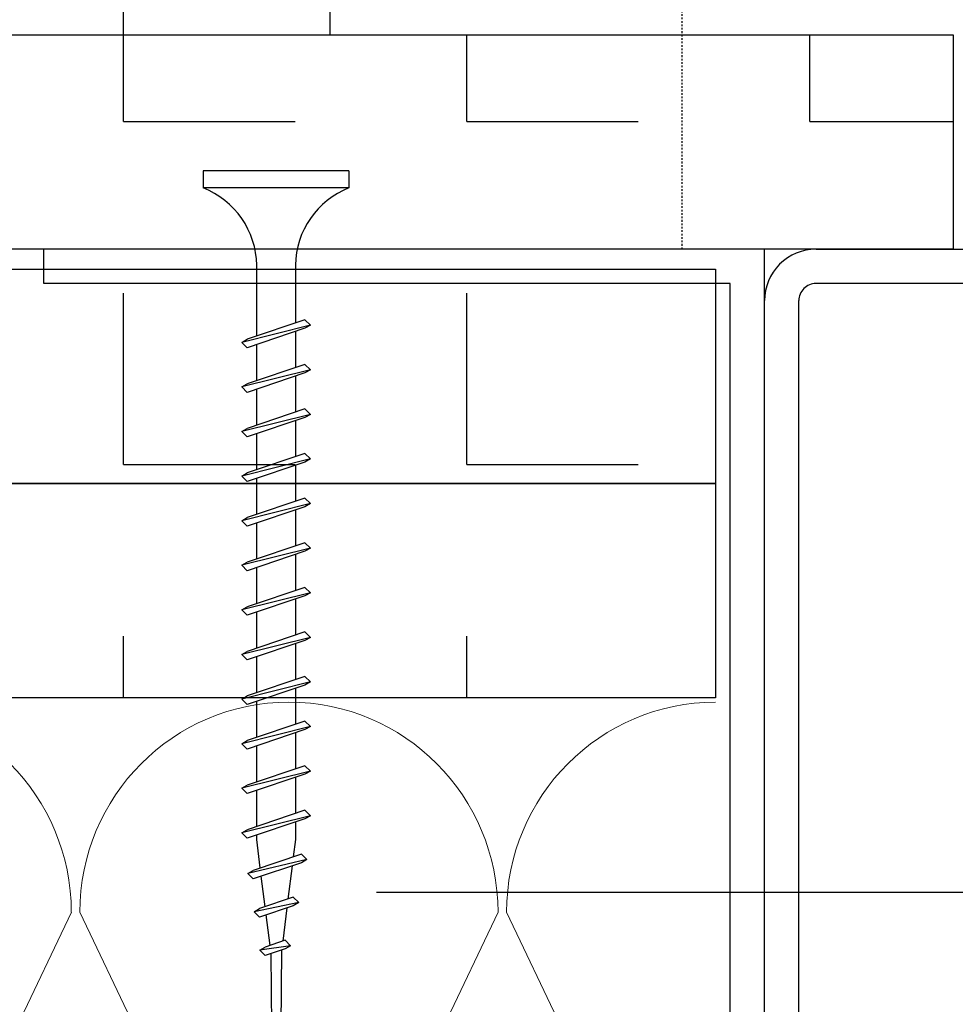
# Model space of a CAD drawing. Header units: millimetres. Extents: x -4577 to 1032787, y -66234 to 201209.
# Tile 75 of 256: x 3700 to 3754, y -8953 to -8896. Entities that reach past the tile are written whole.
import ezdxf

# ---------------------------------------------------------------- set-up
doc = ezdxf.new("R2010")
doc.units = ezdxf.units.MM
doc.linetypes.add('510_5_2OG_ELT_1004$0$11-07-22_DS_2OG$0$AUSGEZOGEN', pattern=[0])
doc.linetypes.add('510_5_2OG_ELT_1004$0$11-07-22_DS_2OG$0$PUNKT2_S9', pattern=[0.075, 0, -0.075])
doc.layers.add('510_5_2OG_ELT_1004$0$11-07-22_DS_2OG$0$Schraffur', color=8, linetype='510_5_2OG_ELT_1004$0$11-07-22_DS_2OG$0$AUSGEZOGEN')
doc.layers.add('510_5_2OG_ELT_1004$0$11-07-22_DS_2OG$0$STANDARD', color=8, linetype='510_5_2OG_ELT_1004$0$11-07-22_DS_2OG$0$AUSGEZOGEN')
pattern_1 = [(0, (1905.797, -66881.692), (20, 20), [10, -10]), (90, (1905.797, -66881.692), (20, 20), [10, -10])]

# ---------------------------------------------------------------- blocks, each defined once
blk = doc.blocks.new('510_5_2OG_ELT_1004$0$11-07-22_DS_2OG$0$MUSTERELEMENT_136')
at = {"layer": '510_5_2OG_ELT_1004$0$11-07-22_DS_2OG$0$STANDARD', "color": 7, "linetype": '510_5_2OG_ELT_1004$0$11-07-22_DS_2OG$0$AUSGEZOGEN', "lineweight": 13}
for p, q in [((1.795036, 57.918956), (1.806974, 57.943961)), ((1.807472, 57.943961), (1.81941, 57.918956)), ((1.819908, 57.918956), (1.831846, 57.943961)), ((1.832343, 57.943961), (1.844282, 57.918956))]:
    blk.add_line(p, q, dxfattribs=at)
for centre, start_param, end_param in [((1.794787, 57.943961), 4.712389, 6.283185), ((1.819659, 57.943961), 0, 1.570796), ((1.819659, 57.943961), 4.712389, 6.283185), ((1.84453, 57.943961), 0, 1.570796)]:
    blk.add_ellipse(centre, major_axis=(0, 0.012252), ratio=0.994657, start_param=start_param, end_param=end_param, dxfattribs=at)
blk = doc.blocks.new('510_5_2OG_ELT_1004')
at = {"layer": '510_5_2OG_ELT_1004$0$11-07-22_DS_2OG$0$Schraffur', "linetype": 'Continuous'}
h = blk.add_hatch(dxfattribs=at)
h.set_pattern_fill('MUSTER_NA', color=256, scale=10, style=0, pattern_type=2)
h.set_pattern_definition(pattern_1)
h.paths.add_polyline_path([(3396.834, -8884.064), (3717.835, -8884.064), (3717.835, -8896.564), (3396.834, -8896.564)], flags=0)
h = blk.add_hatch(dxfattribs=at)
h.set_pattern_fill('MUSTER_NA', color=256, scale=10, style=0, pattern_type=2)
h.set_pattern_definition(pattern_1)
h.paths.add_polyline_path([(3389.834, -8896.564), (3754.177, -8896.564), (3754.177, -8909.064), (3389.834, -8909.064)], flags=0)
h = blk.add_hatch(dxfattribs=at)
h.set_pattern_fill('MUSTER_NA', color=256, scale=10, style=0, pattern_type=2)
h.set_pattern_definition(pattern_1)
h.paths.add_polyline_path([(3640.842, -8922.728), (3740.327, -8922.728), (3740.327, -8910.228), (3640.842, -8910.228)], flags=0)
h = blk.add_hatch(dxfattribs=at)
h.set_pattern_fill('MUSTER_NA', color=256, scale=10, style=0, pattern_type=2)
h.set_pattern_definition(pattern_1)
h.paths.add_polyline_path([(3640.842, -8935.228), (3740.327, -8935.228), (3740.327, -8922.728), (3640.842, -8922.728)], flags=0)
at = {"layer": '510_5_2OG_ELT_1004$0$11-07-22_DS_2OG$0$STANDARD', "linetype": '510_5_2OG_ELT_1004$0$11-07-22_DS_2OG$0$AUSGEZOGEN'}
for p, q in [((3717.835, -8884.064), (3717.835, -8896.564)), ((3389.834, -8896.564), (3754.177, -8896.564)), ((3754.177, -8896.564), (3754.177, -8909.064)), ((3718.955, -8904.498), (3710.455, -8904.498)), ((3710.455, -8904.498), (3710.455, -8905.498)), ((3718.955, -8904.498), (3718.955, -8905.498)), ((3718.955, -8905.498), (3710.455, -8905.498)), ((3754.177, -8909.064), (3389.834, -8909.064)), ((3743.177, -8909.064), (3701.177, -8909.064)), ((3701.177, -8911.064), (3701.177, -8909.064)), ((3701.177, -8911.064), (3701.177, -8909.064)), ((3743.177, -8919.064), (3743.177, -8909.064)), ((3746.176, -8909.068), (3755.393, -8909.068)), ((3754.177, -8909.064), (3756.393, -8909.064)), ((3713.58, -8914.128), (3713.58, -8909.998)), ((3715.83, -8909.998), (3715.83, -8913.371)), ((3741.177, -8911.064), (3701.177, -8911.064)), ((3741.177, -8919.064), (3741.177, -8911.064)), ((3755.393, -8911.066), (3746.18, -8911.066)), ((3743.176, -8981.064), (3743.176, -8912.068)), ((3745.174, -8981.064), (3745.174, -8912.068)), ((3716.39, -8913.183), (3713.02, -8914.316)), ((3716.705, -8913.498), (3716.39, -8913.183)), ((3716.705, -8913.498), (3712.705, -8914.498)), ((3716.39, -8913.68), (3713.02, -8914.813)), ((3715.83, -8913.868), (3715.83, -8915.971)), ((3716.705, -8913.498), (3716.39, -8913.68)), ((3712.705, -8914.498), (3713.02, -8914.316)), ((3712.705, -8914.498), (3713.02, -8914.813)), ((3713.58, -8916.728), (3713.58, -8914.625)), ((3716.705, -8916.098), (3712.705, -8917.098)), ((3716.39, -8915.783), (3713.02, -8916.916)), ((3716.705, -8916.098), (3716.39, -8915.783)), ((3716.705, -8916.098), (3716.39, -8916.28)), ((3716.39, -8916.28), (3713.02, -8917.413)), ((3715.83, -8916.468), (3715.83, -8918.571)), ((3712.705, -8917.098), (3713.02, -8916.916)), ((3712.705, -8917.098), (3713.02, -8917.413)), ((3713.58, -8919.328), (3713.58, -8917.225)), ((3716.39, -8918.383), (3713.02, -8919.516)), ((3716.705, -8918.698), (3716.39, -8918.383)), ((3716.705, -8918.698), (3712.705, -8919.698)), ((3716.39, -8918.88), (3713.02, -8920.013)), ((3715.83, -8919.068), (3715.83, -8921.171)), ((3716.705, -8918.698), (3716.39, -8918.88)), ((3741.177, -8949.064), (3741.177, -8919.064)), ((3743.177, -8949.064), (3743.177, -8919.064)), ((3712.705, -8919.698), (3713.02, -8919.516)), ((3712.705, -8919.698), (3713.02, -8920.013)), ((3713.58, -8921.928), (3713.58, -8919.825)), ((3716.705, -8921.298), (3712.705, -8922.298)), ((3716.39, -8920.983), (3713.02, -8922.116)), ((3716.705, -8921.298), (3716.39, -8920.983)), ((3716.705, -8921.298), (3716.39, -8921.48)), ((3716.39, -8921.48), (3713.02, -8922.613)), ((3715.83, -8921.668), (3715.83, -8923.771)), ((3712.705, -8922.298), (3713.02, -8922.116)), ((3712.705, -8922.298), (3713.02, -8922.613)), ((3713.58, -8924.528), (3713.58, -8922.425)), ((3716.39, -8923.583), (3713.02, -8924.716)), ((3716.705, -8923.898), (3716.39, -8923.583)), ((3716.705, -8923.898), (3712.705, -8924.898)), ((3716.39, -8924.08), (3713.02, -8925.213)), ((3715.83, -8924.268), (3715.83, -8926.371)), ((3716.705, -8923.898), (3716.39, -8924.08)), ((3712.705, -8924.898), (3713.02, -8924.716)), ((3712.705, -8924.898), (3713.02, -8925.213)), ((3713.58, -8927.128), (3713.58, -8925.025)), ((3716.705, -8926.498), (3712.705, -8927.498)), ((3716.39, -8926.183), (3713.02, -8927.316)), ((3716.705, -8926.498), (3716.39, -8926.183)), ((3716.705, -8926.498), (3716.39, -8926.68)), ((3716.39, -8926.68), (3713.02, -8927.813)), ((3715.83, -8926.868), (3715.83, -8928.971)), ((3712.705, -8927.498), (3713.02, -8927.316)), ((3712.705, -8927.498), (3713.02, -8927.813)), ((3713.58, -8929.728), (3713.58, -8927.625)), ((3716.39, -8928.783), (3713.02, -8929.916)), ((3716.705, -8929.098), (3716.39, -8928.783)), ((3716.705, -8929.098), (3712.705, -8930.098)), ((3716.39, -8929.28), (3713.02, -8930.413)), ((3715.83, -8929.468), (3715.83, -8931.571)), ((3716.705, -8929.098), (3716.39, -8929.28)), ((3712.705, -8930.098), (3713.02, -8929.916)), ((3712.705, -8930.098), (3713.02, -8930.413)), ((3713.58, -8932.328), (3713.58, -8930.225)), ((3716.705, -8931.698), (3712.705, -8932.698)), ((3716.39, -8931.383), (3713.02, -8932.516)), ((3716.705, -8931.698), (3716.39, -8931.383)), ((3716.705, -8931.698), (3716.39, -8931.88)), ((3716.39, -8931.88), (3713.02, -8933.013)), ((3715.83, -8932.068), (3715.83, -8934.171)), ((3712.705, -8932.698), (3713.02, -8932.516)), ((3712.705, -8932.698), (3713.02, -8933.013)), ((3713.58, -8934.928), (3713.58, -8932.825)), ((3716.39, -8933.983), (3713.02, -8935.116)), ((3716.705, -8934.298), (3716.39, -8933.983)), ((3716.705, -8934.298), (3712.705, -8935.298)), ((3716.39, -8934.48), (3713.02, -8935.613)), ((3716.705, -8934.298), (3716.39, -8934.48)), ((3712.705, -8935.298), (3713.02, -8935.116)), ((3715.83, -8934.668), (3715.83, -8936.771)), ((3712.705, -8935.298), (3713.02, -8935.613)), ((3713.58, -8937.528), (3713.58, -8935.425)), ((3716.705, -8936.898), (3712.705, -8937.898)), ((3716.39, -8936.583), (3713.02, -8937.716)), ((3716.705, -8936.898), (3716.39, -8936.583)), ((3716.705, -8936.898), (3716.39, -8937.08)), ((3716.39, -8937.08), (3713.02, -8938.213)), ((3715.83, -8937.268), (3715.83, -8939.371)), ((3712.705, -8937.898), (3713.02, -8937.716)), ((3712.705, -8937.898), (3713.02, -8938.213)), ((3713.58, -8940.128), (3713.58, -8938.025)), ((3716.39, -8939.183), (3713.02, -8940.316)), ((3716.705, -8939.498), (3716.39, -8939.183)), ((3716.705, -8939.498), (3712.705, -8940.498)), ((3716.39, -8939.68), (3713.02, -8940.813)), ((3716.705, -8939.498), (3716.39, -8939.68)), ((3712.705, -8940.498), (3713.02, -8940.316)), ((3715.83, -8939.868), (3715.83, -8941.971)), ((3712.705, -8940.498), (3713.02, -8940.813)), ((3713.58, -8942.728), (3713.58, -8940.625)), ((3716.705, -8942.098), (3712.705, -8943.098)), ((3716.39, -8941.783), (3713.02, -8942.916)), ((3716.705, -8942.098), (3716.39, -8941.783)), ((3716.705, -8942.098), (3716.39, -8942.28)), ((3716.39, -8942.28), (3713.02, -8943.413)), ((3715.83, -8942.468), (3715.83, -8943.494)), ((3712.705, -8943.098), (3713.02, -8942.916)), ((3712.705, -8943.098), (3713.02, -8943.413)), ((3713.58, -8943.494), (3713.58, -8943.225)), ((3713.786, -8945.144), (3713.58, -8943.494)), ((3715.83, -8943.494), (3715.704, -8944.499)), ((3716.178, -8944.34), (3713.37, -8945.284)), ((3716.493, -8944.655), (3716.178, -8944.34)), ((3716.493, -8944.655), (3713.055, -8945.466)), ((3716.178, -8944.837), (3713.37, -8945.781)), ((3716.493, -8944.655), (3716.178, -8944.837)), ((3713.055, -8945.466), (3713.37, -8945.284)), ((3713.055, -8945.466), (3713.37, -8945.781)), ((3715.639, -8945.018), (3715.397, -8946.956)), ((3714.068, -8947.403), (3713.845, -8945.621)), ((3720.554, -8946.564), (3758.796, -8946.564)), ((3716.023, -8947.167), (3713.426, -8947.695)), ((3715.708, -8946.852), (3713.741, -8947.513)), ((3716.023, -8947.167), (3715.708, -8946.852)), ((3716.023, -8947.167), (3715.708, -8947.349)), ((3713.426, -8947.695), (3713.741, -8947.513)), ((3713.426, -8947.695), (3713.741, -8948.01)), ((3715.708, -8947.349), (3713.741, -8948.01)), ((3715.332, -8947.475), (3715.09, -8949.413)), ((3714.351, -8949.662), (3714.128, -8947.88)), ((3715.237, -8949.364), (3714.072, -8949.756)), ((3715.552, -8949.679), (3715.237, -8949.364)), ((3741.177, -8982.064), (3741.177, -8949.064)), ((3743.177, -8984.064), (3743.177, -8949.064)), ((3715.552, -8949.679), (3713.757, -8949.937)), ((3713.757, -8949.937), (3714.072, -8949.756)), ((3713.757, -8949.937), (3714.072, -8950.252)), ((3715.237, -8949.86), (3714.072, -8950.252)), ((3714.705, -8977.494), (3714.41, -8950.139)), ((3715.025, -8949.932), (3714.705, -8977.494)), ((3715.552, -8949.679), (3715.237, -8949.86))]:
    blk.add_line(p, q, dxfattribs=at)
at = {"layer": '510_5_2OG_ELT_1004$0$11-07-22_DS_2OG$0$STANDARD', "linetype": '510_5_2OG_ELT_1004$0$11-07-22_DS_2OG$0$PUNKT2_S9'}
blk.add_line((3738.364, -8886.363), (3738.364, -8909.064), dxfattribs=at)
at = {"layer": '510_5_2OG_ELT_1004$0$11-07-22_DS_2OG$0$STANDARD', "linetype": '510_5_2OG_ELT_1004$0$11-07-22_DS_2OG$0$AUSGEZOGEN'}
for points in [[(3640.842, -8910.228), (3740.327, -8910.228), (3740.327, -8922.728), (3640.842, -8922.728), (3640.842, -8910.228)], [(3640.842, -8922.728), (3740.327, -8922.728), (3740.327, -8935.228), (3640.842, -8935.228), (3640.842, -8922.728)]]:
    blk.add_lwpolyline(points, close=True, dxfattribs=at)
for centre, radius, start, end in [((3708.661, -8910.079), 4.919, 0.93916, 68.61639), ((3720.748, -8910.079), 4.919, 111.38367, 179.0609), ((3746.176, -8912.068), 3, 90, 180.00029), ((3746.176, -8912.068), 1.002, 89.99875, 180.00031)]:
    blk.add_arc(centre, radius, start, end, dxfattribs=at)
at = {"layer": '510_5_2OG_ELT_1004$0$11-07-22_DS_2OG$0$STANDARD', "linetype": '510_5_2OG_ELT_1004$0$11-07-22_DS_2OG$0$AUSGEZOGEN', "xscale": 1000, "yscale": 1000, "zscale": 1000}
blk.add_blockref('510_5_2OG_ELT_1004$0$11-07-22_DS_2OG$0$MUSTERELEMENT_136', (1895.797, -66891.692), dxfattribs=at)

msp = doc.modelspace()

# ---------------------------------------------------------------- block references
msp.add_blockref('510_5_2OG_ELT_1004', (0, -0.05))

doc.saveas('drawing.dxf')
